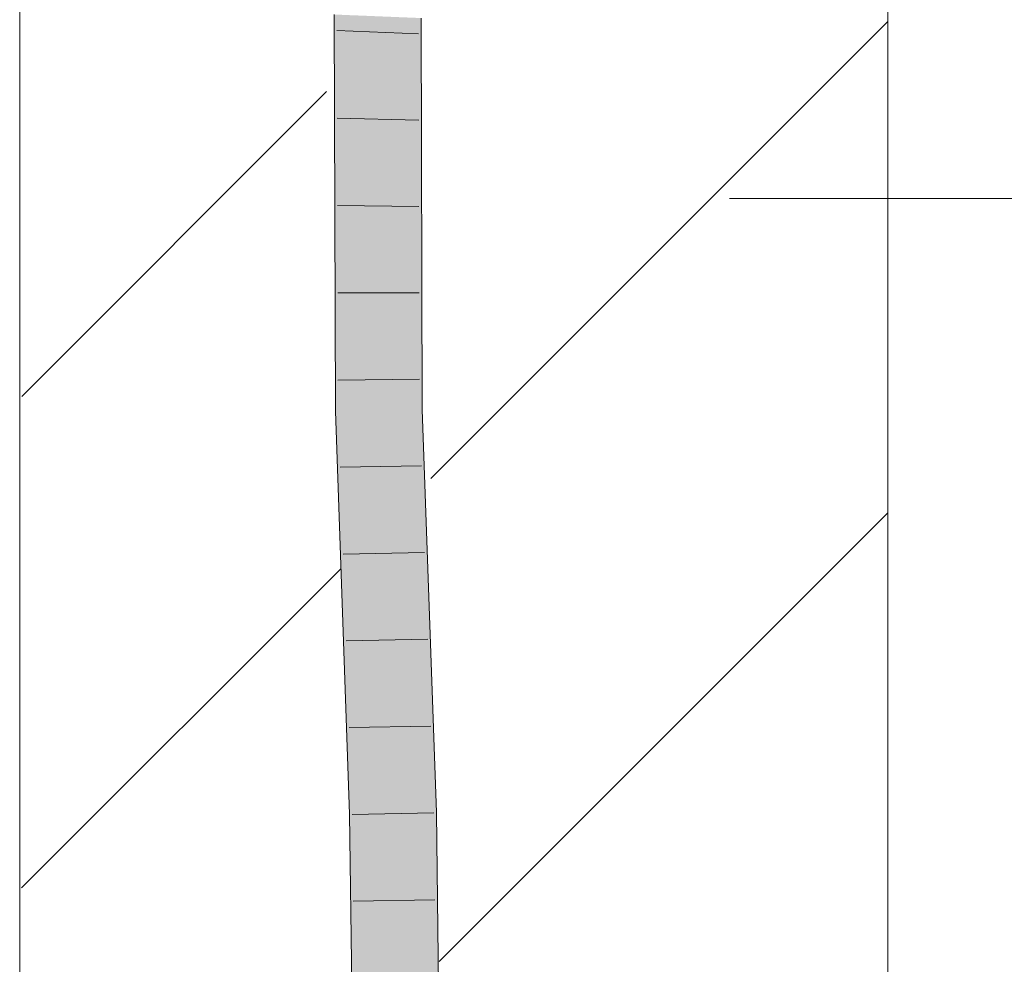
# Model space of a CAD drawing. Extents: x -620 to 300, y 62 to 1107.
# Tile 246 of 256: x 187.74 to 190.58, y 857.74 to 860.46. Entities that reach past the tile are written whole.
import ezdxf
from ezdxf.lldxf.tags import DXFTag

# ---------------------------------------------------------------- set-up
doc = ezdxf.new("R2010")
doc.units = 0
doc.layers.get('0').update_dxf_attribs({"lineweight": 35})
doc.layers.add('E_Detail_Linie_Text_Bem', color=7, linetype='Continuous', lineweight=13)
for name, color, linetype, lineweight, true_color in [('E_Detail_Wandschraffur', 7, 'Continuous', 5, 0xc0c0c0), ('E_Leerrohr 25-A06G9G0X8I', 7, 'Continuous', 9, 0xff8000), ('E_Leerrohr 25-Shading', 7, 'Continuous', 9, 0xff8000)]:
    doc.layers.add(name, color=color, linetype=linetype, lineweight=lineweight, true_color=true_color)
tags = doc.linetypes.add('fein_strichliert', pattern=[4, 1, -2, 1]).pattern_tags.tags
tags[8:9] = [DXFTag(74, 4), DXFTag(75, 0), DXFTag(340, '0'), DXFTag(46, 0.0), DXFTag(50, 0.0), DXFTag(44, 0.0), DXFTag(45, 0.0)]
tags[6:7] = [DXFTag(74, 4), DXFTag(75, 0), DXFTag(340, '0'), DXFTag(46, 0.0), DXFTag(50, 0.0), DXFTag(44, 0.0), DXFTag(45, 0.0)]
tags[4:5] = [DXFTag(74, 4), DXFTag(75, 0), DXFTag(340, '0'), DXFTag(46, 0.0), DXFTag(50, 0.0), DXFTag(44, 0.0), DXFTag(45, 0.0)]

# ---------------------------------------------------------------- blocks, each defined once
blk = doc.blocks.new('Shading-A06G9FMN8I', base_point=(255.3952, 758.4784))
at = {"layer": 'E_Leerrohr 25-Shading', "color": 43, "true_color": 0xd7ab7f}
for points in [[(188.6882, 860.0029), (188.6503, 860.4713), (188.6803, 859.3304), (188.6535, 859.33)], [(188.6503, 860.4713), (188.6882, 860.0029), (188.6869, 860.4698)], [(188.8707, 860.3745), (188.8635, 860.4626), (188.8668, 859.334)], [(188.871, 860.4623), (188.8635, 860.4626), (188.8707, 860.3745)], [(188.8973, 860.4613), (188.871, 860.4623), (188.9015, 859.9986), (188.8707, 860.3745)], [(188.9015, 859.9986), (188.9001, 860.4612), (188.8973, 860.4613)], [(188.9015, 859.9986), (188.8707, 860.3745), (188.9034, 859.3347), (188.8668, 859.334)], [(188.6882, 860.0029), (188.6803, 859.3304), (188.6882, 860.0008)], [(188.6803, 859.3304), (188.6872, 859.3306), (188.6882, 860.0008)], [(188.6872, 859.3306), (188.6901, 859.3306), (188.6882, 860.0029)], [(188.9077, 858.174), (188.9443, 858.1746), (188.8668, 859.334), (188.9034, 859.3347)], [(188.6803, 859.3304), (188.6535, 859.33), (188.6841, 858.4597)], [(188.6872, 859.3306), (188.6803, 859.3304), (188.6944, 858.1702), (188.6841, 858.4597)], [(188.6872, 859.3306), (188.6944, 858.1702), (188.7176, 858.1705)], [(188.7176, 858.1705), (188.731, 858.1708), (188.6872, 859.3306), (188.6901, 859.3306)], [(188.9521, 854.5154), (188.9887, 854.5151), (188.9077, 858.174), (188.9443, 858.1746)], [(188.6944, 858.1702), (188.7387, 854.5174), (188.7176, 858.1705), (188.7414, 854.5174)], [(188.7176, 858.1705), (188.7414, 854.5174), (188.731, 858.1708), (188.7579, 854.5172)], [(188.7579, 854.5172), (188.7753, 854.5171), (188.731, 858.1708)]]:
    blk.add_solid(points, dxfattribs=at)
at = {"layer": 'E_Leerrohr 25-Shading', "color": 31, "true_color": 0xfabd7f}
for points in [[(188.6869, 860.4698), (188.6882, 860.0029), (188.6937, 860.4695)], [(188.6937, 860.4695), (188.6882, 860.0029), (188.7568, 860.467), (188.7585, 860.3775)], [(188.7585, 860.3775), (188.7752, 860.4662), (188.7568, 860.467)], [(188.7752, 860.4662), (188.7585, 860.3775), (188.7784, 859.3323)], [(188.7784, 859.3323), (188.8668, 859.334), (188.7752, 860.4662), (188.8635, 860.4626)], [(188.7585, 860.3775), (188.6882, 860.0029), (188.7784, 859.3323), (188.6901, 859.3306)], [(188.731, 858.1708), (188.8193, 858.1724), (188.6901, 859.3306), (188.7784, 859.3323)], [(188.8193, 858.1724), (188.9077, 858.174), (188.7784, 859.3323), (188.8668, 859.334)], [(188.7753, 854.5171), (188.8637, 854.5162), (188.731, 858.1708), (188.8193, 858.1724)], [(188.8637, 854.5162), (188.9521, 854.5154), (188.8193, 858.1724), (188.9077, 858.174)]]:
    blk.add_solid(points, dxfattribs=at)
blk = doc.blocks.new('Referenz-A06G9G138I')
at = {"layer": 'E_Detail_Linie_Text_Bem', "linetype": 'Continuous', "ltscale": 0.13}
for p, q in [((187.7442, 852.3004), (187.7442, 864.1004)), ((190.2442, 864.1004), (190.2442, 824.1004))]:
    blk.add_line(p, q, dxfattribs=at)
at = {"layer": 'E_Detail_Linie_Text_Bem', "color": 0, "linetype": 'Continuous', "ltscale": 0.13}
blk.add_line((191.5372, 859.9416), (189.7887, 859.9416), dxfattribs=at)
at = {"layer": 'E_Detail_Wandschraffur', "linetype": 'fein_strichliert', "ltscale": 0.13}
for p, q in [((188.9282, 859.1356), (190.2442, 860.4516)), ((187.7498, 857.9573), (188.6678, 858.8752))]:
    blk.add_line(p, q, dxfattribs=at)
at = {"layer": 'E_Detail_Wandschraffur', "linetype": 'ByBlock', "ltscale": 0.13}
for p, q in [((187.7503, 859.3719), (188.6276, 860.2493)), ((188.9522, 857.7454), (190.2442, 859.0374))]:
    blk.add_line(p, q, dxfattribs=at)
at = {"layer": 'E_Leerrohr 25-A06G9G0X8I', "linetype": 'Continuous', "ltscale": 0.13}
for p, q in [((188.6535, 859.3299), (188.6503, 860.4713)), ((188.9034, 859.3347), (188.9001, 860.4612)), ((188.8927, 860.416), (188.6579, 860.4249)), ((188.8935, 860.1675), (188.6586, 860.1733)), ((188.8942, 859.9191), (188.6593, 859.9218)), ((188.895, 859.6706), (188.66, 859.6703)), ((188.8957, 859.4222), (188.6607, 859.4187)), ((188.9443, 858.1746), (188.9034, 859.3347)), ((188.6944, 858.1701), (188.6535, 859.3299)), ((188.9016, 859.1728), (188.6667, 859.1683)), ((188.9104, 858.9229), (188.6755, 858.9185)), ((188.9192, 858.673), (188.6843, 858.6687)), ((188.9281, 858.4231), (188.6931, 858.4189)), ((188.9368, 858.1732), (188.7019, 858.1691)), ((188.9887, 854.5151), (188.9443, 858.1746)), ((188.7387, 854.5174), (188.6944, 858.1701)), ((188.9399, 857.923), (188.7049, 857.9193))]:
    blk.add_line(p, q, dxfattribs=at)

msp = doc.modelspace()

# ---------------------------------------------------------------- block references
at = {"color": 8, "lineweight": 25, "ltscale": 0.25, "true_color": 0x808080}
msp.add_blockref('Referenz-A06G9G138I', (0, 0), dxfattribs=at)
msp.add_blockref('Shading-A06G9FMN8I', (255.3952, 758.4784))

doc.saveas('drawing.dxf')
